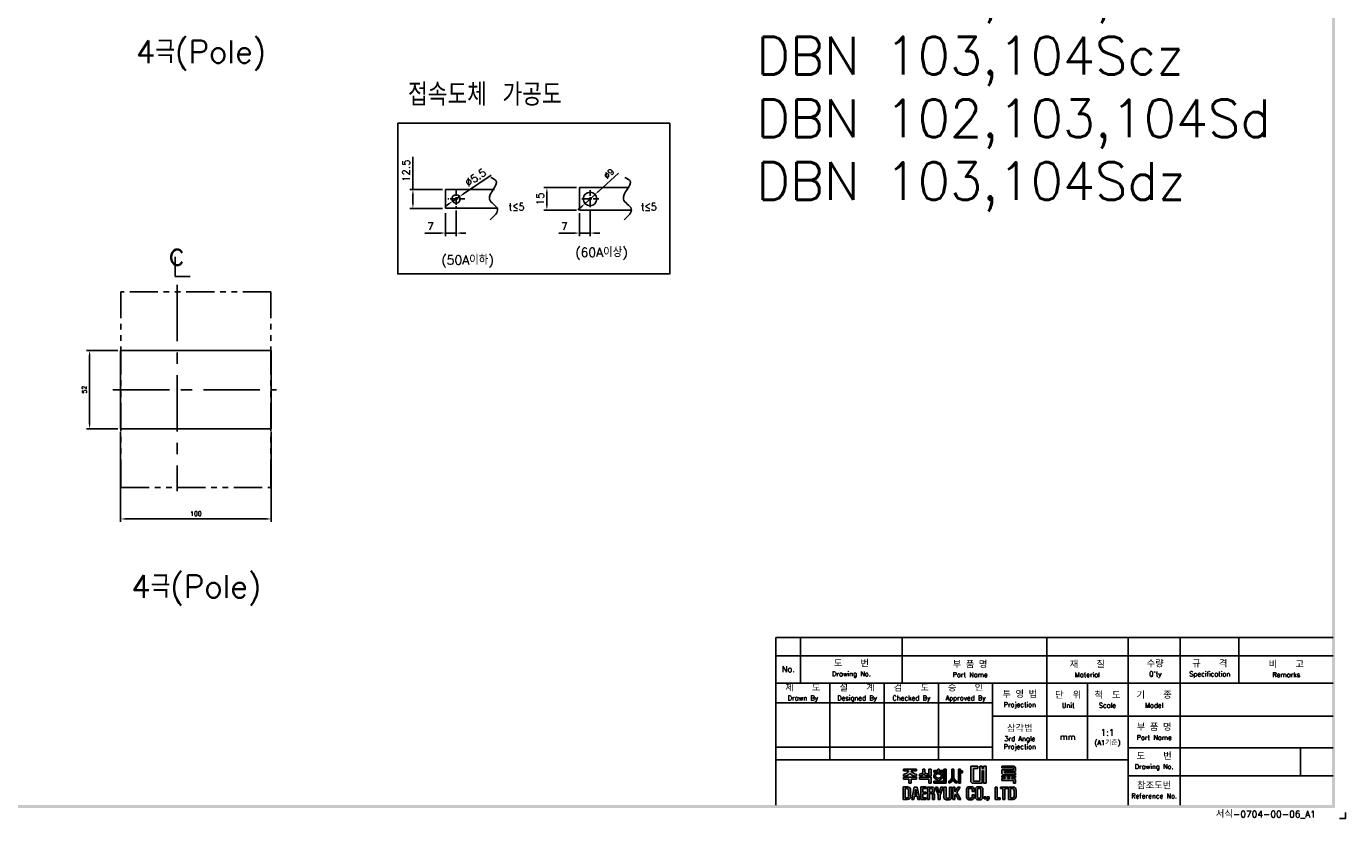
# Model space of a CAD drawing. Extents: x 2148 to 4017, y -907 to 1565.
# Tile 11 of 18: x 3142 to 4017, y 403 to 929. Entities that reach past the tile are written whole.
import ezdxf

# ---------------------------------------------------------------- set-up
doc = ezdxf.new("R2010")
doc.units = 0
doc.header["$LTSCALE"] = 3
doc.header["$MEASUREMENT"] = 0
doc.linetypes.add('CENTER', pattern=[2, 1.25, -0.25, 0.25, -0.25])
doc.linetypes.add('PHANTOM2', pattern=[1.25, 0.625, -0.125, 0.125, -0.125, 0.125, -0.125])
doc.layers.get('0').update_dxf_attribs({"linetype": 'CONTINUOUS'})
doc.layers.get('Defpoints').update_dxf_attribs({"linetype": 'CONTINUOUS'})
for name, color, linetype in [('AM_VIS', 7, 'CONTINUOUS'), ('cen', 1, 'CENTER'), ('di', 3, 'CONTINUOUS'), ('DIM', 3, 'CONTINUOUS'), ('dimtaxt', 3, 'CONTINUOUS'), ('dwg', 7, 'CONTINUOUS'), ('NOTE', 4, 'CONTINUOUS')]:
    doc.layers.add(name, color=color, linetype=linetype)
doc.styles.add('K25', font='TXT', dxfattribs={"width": 0.9, "height": 2.5, "bigfont": 'TBHAN'})
doc.styles.add('KIM', font='ROMANS.shx', dxfattribs={"height": 5, "bigfont": 'GSG1.shx'})
doc.styles.get("Standard").update_dxf_attribs({"font": 'romans.shx', "height": 3, "bigfont": 'ghs.shx'})
doc.dimstyles.get("Standard").update_dxf_attribs({"dimtxt": 0.18, "dimasz": 0.18, "dimexe": 0.18, "dimexo": 0.0625, "dimgap": 0.09, "dimtad": 0, "dimtih": 1, "dimtoh": 1, "dimdec": 4, "dimzin": 0, "dimdsep": 46, "dimtxsty": 'Standard', "dimcen": 0.09, "dimadec": 0, "dimazin": 0, "dimtfac": 1, "dimtdec": 4, "dimtofl": 0, "dimtmove": 0, "dimatfit": 3, "dimfxl": 0, "dimtolj": 1, "dimtzin": 0, "dimarcsym": 0})
doc.dimstyles.new('STANDARD$0', dxfattribs={"dimtxt": 5, "dimasz": 5, "dimexe": 1, "dimexo": 2, "dimgap": 2, "dimtad": 1, "dimdec": 4, "dimzin": 12, "dimdsep": 46, "dimtxsty": 'KIM', "dimcen": -1, "dimdle": 0.1, "dimadec": 0, "dimazin": 0, "dimtfac": 1, "dimtdec": 4, "dimtmove": 0, "dimatfit": 3, "dimfxl": 0, "dimtolj": 1, "dimtzin": 0, "dimarcsym": 0})
doc.dimstyles.new('STANDARD$3', dxfattribs={"dimtxt": 5, "dimasz": 5, "dimexe": 1, "dimexo": 2, "dimgap": 0.8, "dimtad": 1, "dimdec": 4, "dimdsep": 46, "dimtxsty": 'KIM', "dimcen": 0, "dimdle": 0.1, "dimadec": 0, "dimazin": 0, "dimtfac": 1, "dimtdec": 4, "dimtmove": 0, "dimatfit": 3, "dimfxl": 0, "dimtolj": 1, "dimtzin": 0, "dimarcsym": 0})

# ---------------------------------------------------------------- blocks, each defined once
blk = doc.blocks.new('*D28')
at = {"layer": 'Defpoints', "color": 0}
for p in [(3204.3, 713.5), (3183.49, 661.5), (3204.3, 661.5)]:
    blk.add_point(p, dxfattribs=at)
at = {"layer": 'di'}
for p, q in [((3202.3, 713.5), (3181.49, 713.5)), ((3183.49, 710.3), (3183.49, 664.7)), ((3202.3, 661.5), (3181.49, 661.5))]:
    blk.add_line(p, q, dxfattribs=at)
for points in [[(3182.96, 710.3), (3184.03, 710.3), (3183.49, 713.5)], [(3182.96, 664.7), (3184.03, 664.7), (3183.49, 661.5)]]:
    blk.add_solid(points, dxfattribs=at)
at = {"layer": 'di', "insert": (3179.99, 687.5), "char_height": 3, "attachment_point": 5, "rotation": 90}
blk.add_mtext('\\A1;52', dxfattribs=at)
blk = doc.blocks.new('*D31')
at = {"layer": 'Defpoints', "color": 0}
for p in [(3204.1, 661.5), (3304.1, 661.5), (3304.1, 601.66)]:
    blk.add_point(p, dxfattribs=at)
at = {"layer": 'di'}
for p, q in [((3204.1, 659.5), (3204.1, 599.66)), ((3304.1, 659.5), (3304.1, 599.66)), ((3207.3, 601.66), (3300.9, 601.66))]:
    blk.add_line(p, q, dxfattribs=at)
for points in [[(3207.3, 602.19), (3207.3, 601.13), (3204.1, 601.66)], [(3300.9, 602.19), (3300.9, 601.13), (3304.1, 601.66)]]:
    blk.add_solid(points, dxfattribs=at)
at = {"layer": 'di', "insert": (3254.1, 605.16), "char_height": 3, "attachment_point": 5}
blk.add_mtext('\\A1;100', dxfattribs=at)
blk = doc.blocks.new('*D51')
at = {"layer": 'Defpoints', "color": 0}
for p in [(3487.1, 821.69), (3508.78, 821.69), (3508.78, 806.69)]:
    blk.add_point(p, dxfattribs=at)
at = {"layer": 'di'}
for p, q in [((3506.78, 821.69), (3485.1, 821.69)), ((3487.1, 809.89), (3487.1, 818.49)), ((3506.78, 806.69), (3485.1, 806.69))]:
    blk.add_line(p, q, dxfattribs=at)
for points in [[(3486.56, 818.49), (3487.63, 818.49), (3487.1, 821.69)], [(3486.56, 809.89), (3487.63, 809.89), (3487.1, 806.69)]]:
    blk.add_solid(points, dxfattribs=at)
at = {"layer": 'di', "insert": (3482.6, 814.19), "char_height": 5, "attachment_point": 5, "rotation": 90, "style": 'KIM'}
blk.add_mtext('\\A1;15', dxfattribs=at)
blk = doc.blocks.new('*D52')
at = {"layer": 'Defpoints', "color": 0}
for p in [(3519.12, 817.21), (3512.44, 811.18)]:
    blk.add_point(p, dxfattribs=at)
at = {"layer": 'di'}
for p, q in [((3534.76, 831.34), (3521.49, 819.36)), ((3512.44, 811.18), (3519.12, 817.21)), ((3510.06, 809.03), (3507.69, 806.89))]:
    blk.add_line(p, q, dxfattribs=at)
for points in [[(3521.13, 819.75), (3521.85, 818.96), (3519.12, 817.21)], [(3509.71, 809.43), (3510.42, 808.64), (3512.44, 811.18)]]:
    blk.add_solid(points, dxfattribs=at)
at = {"layer": 'di', "insert": (3528.33, 830.93), "char_height": 4, "attachment_point": 5, "rotation": 42.09685}
blk.add_mtext('\\A1;∅9', dxfattribs=at)
blk = doc.blocks.new('*D53')
at = {"layer": 'Defpoints', "color": 0}
for p in [(3508.78, 806.69), (3515.78, 808.45), (3508.78, 791.52)]:
    blk.add_point(p, dxfattribs=at)
at = {"layer": 'di'}
for p, q in [((3515.78, 806.45), (3515.78, 789.52)), ((3508.78, 804.69), (3508.78, 789.52)), ((3505.58, 791.52), (3495.04, 791.52)), ((3515.78, 791.52), (3508.78, 791.52)), ((3518.98, 791.52), (3522.18, 791.52))]:
    blk.add_line(p, q, dxfattribs=at)
for points in [[(3505.58, 792.05), (3505.58, 790.98), (3508.78, 791.52)], [(3518.98, 792.05), (3518.98, 790.98), (3515.78, 791.52)]]:
    blk.add_solid(points, dxfattribs=at)
at = {"layer": 'di', "insert": (3498.71, 796.02), "char_height": 5, "attachment_point": 5, "style": 'KIM'}
blk.add_mtext('\\A1;7', dxfattribs=at)
blk = doc.blocks.new('*D54')
at = {"layer": 'Defpoints', "color": 0}
for p in [(3398.17, 820.44), (3419.86, 820.44), (3419.86, 807.94)]:
    blk.add_point(p, dxfattribs=at)
at = {"layer": 'di'}
for p, q in [((3398.17, 820.44), (3398.17, 842.17)), ((3417.86, 820.44), (3396.17, 820.44)), ((3398.17, 811.14), (3398.17, 817.24)), ((3417.86, 807.94), (3396.17, 807.94))]:
    blk.add_line(p, q, dxfattribs=at)
for points in [[(3397.64, 817.24), (3398.71, 817.24), (3398.17, 820.44)], [(3397.64, 811.14), (3398.71, 811.14), (3398.17, 807.94)]]:
    blk.add_solid(points, dxfattribs=at)
at = {"layer": 'di', "insert": (3393.67, 832.91), "char_height": 5, "attachment_point": 5, "rotation": 90, "style": 'KIM'}
blk.add_mtext('\\A1;12.5', dxfattribs=at)
blk = doc.blocks.new('*D55')
at = {"layer": 'Defpoints', "color": 0}
for p in [(3419.86, 806.69), (3426.86, 808.45), (3419.86, 791.52)]:
    blk.add_point(p, dxfattribs=at)
at = {"layer": 'di'}
for p, q in [((3426.86, 806.45), (3426.86, 789.52)), ((3419.86, 804.69), (3419.86, 789.52)), ((3416.66, 791.52), (3406.12, 791.52)), ((3426.86, 791.52), (3419.86, 791.52)), ((3430.06, 791.52), (3433.26, 791.52))]:
    blk.add_line(p, q, dxfattribs=at)
for points in [[(3416.66, 792.05), (3416.66, 790.98), (3419.86, 791.52)], [(3430.06, 792.05), (3430.06, 790.98), (3426.86, 791.52)]]:
    blk.add_solid(points, dxfattribs=at)
at = {"layer": 'di', "insert": (3409.79, 796.02), "char_height": 5, "attachment_point": 5, "style": 'KIM'}
blk.add_mtext('\\A1;7', dxfattribs=at)
blk = doc.blocks.new('*D56')
at = {"layer": 'Defpoints', "color": 0}
for p in [(3429.13, 815.74), (3424.58, 812.65)]:
    blk.add_point(p, dxfattribs=at)
at = {"layer": 'di'}
for p, q in [((3450.14, 830.01), (3431.78, 817.54)), ((3424.58, 812.65), (3429.13, 815.74)), ((3421.93, 810.85), (3419.29, 809.05))]:
    blk.add_line(p, q, dxfattribs=at)
for points in [[(3431.48, 817.98), (3432.08, 817.1), (3429.13, 815.74)], [(3421.63, 811.29), (3422.23, 810.41), (3424.58, 812.65)]]:
    blk.add_solid(points, dxfattribs=at)
at = {"layer": 'di', "insert": (3439.75, 828.4), "char_height": 5, "attachment_point": 5, "rotation": 34.1876, "style": 'KIM'}
blk.add_mtext('\\A1;∅5.5', dxfattribs=at)
blk = doc.blocks.new('도면서식 A1')
at = {"layer": 'di', "insert": (780.92, -2.61), "char_height": 2.2, "width": 38.8706, "attachment_point": 4}
blk.add_mtext('서식-0704-00-06_A1', dxfattribs=at)
blk = doc.blocks.new('대륙')
at = {"layer": 'dimtaxt'}
h = blk.add_hatch(color=256, dxfattribs=at)
edge = h.paths.add_edge_path()
edge.add_line((51.99, 12.18), (47.65, 12.18))
edge.add_line((47.65, 12.18), (47.65, 11.59))
edge.add_line((47.65, 11.59), (49.36, 11.59))
edge.add_ellipse((47.48, 11.55), major_axis=(1.89, 0.39), ratio=0.576936, start_angle=268.0794, end_angle=342.4305, ccw=False)
edge.add_line((47.64, 10.44), (47.64, 9.87))
edge.add_ellipse((47.59, 11.36), major_axis=(2.46, 0), ratio=0.608939, start_angle=-88.7913, end_angle=-24.3158)
edge.add_ellipse((52.06, 11.36), major_axis=(-2.46, 0), ratio=0.608939, start_angle=384.3158, end_angle=448.3061)
edge.add_line((51.99, 9.87), (51.99, 10.51))
edge.add_ellipse((52.11, 11.62), major_axis=(-1.91, 0.31), ratio=0.577613, start_angle=17.5125, end_angle=91.8636, ccw=False)
edge.add_line((50.24, 11.59), (51.99, 11.59))
edge.add_line((51.99, 11.59), (51.99, 12.18))
h.paths.add_polyline_path([(52, 9.48), (47.64, 9.48), (47.64, 8.87), (49.46, 8.87), (49.46, 7.49), (50.19, 7.49), (50.19, 8.88), (52, 8.88)])
edge = h.paths.add_edge_path()
edge.add_arc((55.25, 11.18), 0.45, 180, 220.7047, ccw=False)
edge.add_line((54.8, 11.18), (54.8, 12.18))
edge.add_line((54.8, 12.18), (54.06, 12.18))
edge.add_line((54.06, 12.18), (54.06, 11.18))
edge.add_arc((53.61, 11.18), 0.45, 319.2953, 360, ccw=False)
edge.add_spline(control_points=[(53.95, 10.89), (53.94, 10.88), (53.93, 10.87), (53.83, 10.76), (53.7, 10.68), (53.03, 10.51)], knot_values=[3.761053, 3.761053, 3.761053, 3.761053, 3.807132, 3.807132, 4.298097, 4.298097, 4.298097, 4.298097], degree=3, periodic=0)
edge.add_line((53.03, 10.51), (53.03, 9.85))
edge.add_spline(control_points=[(53.03, 9.85), (53.05, 9.85), (53.06, 9.85), (53.74, 9.96), (53.94, 10.08), (54.15, 10.22), (54.2, 10.3), (54.43, 10.6)], knot_values=[3.495949, 3.495949, 3.495949, 3.495949, 3.524444, 3.524444, 4.06832, 4.06832, 4.379503, 4.379503, 4.379503, 4.379503], degree=3, periodic=0)
edge.add_spline(control_points=[(54.43, 10.6), (54.65, 10.3), (54.71, 10.22), (54.92, 10.08), (55.12, 9.96), (55.75, 9.88), (55.78, 9.87), (55.8, 9.86)], knot_values=[3.495949, 3.495949, 3.495949, 3.495949, 3.807132, 3.807132, 4.351008, 4.351008, 4.402945, 4.402945, 4.402945, 4.402945], degree=3, periodic=0)
edge.add_line((55.8, 9.86), (55.8, 10.59))
edge.add_spline(control_points=[(55.8, 10.59), (55.78, 10.59), (55.76, 10.6), (55.19, 10.66), (55.03, 10.75), (54.92, 10.87), (54.91, 10.88), (54.91, 10.89)], knot_values=[3.761053, 3.761053, 3.761053, 3.761053, 3.81299, 3.81299, 4.356866, 4.356866, 4.402945, 4.402945, 4.402945, 4.402945], degree=3, periodic=0)
h.paths.add_polyline_path([(56.82, 9.48), (53.03, 9.48), (53.03, 8.87), (56.1, 8.87), (56.1, 7.49), (56.82, 7.49)])
h.paths.add_polyline_path([(56.82, 12.19), (56.1, 12.19), (56.1, 9.87), (56.82, 9.87)])
h.paths.add_polyline_path([(60.76, 11.76), (59.58, 11.76), (59.58, 12.19), (59.05, 12.19), (59.05, 11.76), (57.74, 11.76), (57.74, 11.21), (60.76, 11.21)])
edge = h.paths.add_edge_path()
edge.add_ellipse((59.26, 9.92), major_axis=(-1.56, 0), ratio=0.830145, start_angle=101.7462, end_angle=265.4383)
edge.add_line((59.38, 11.21), (59.13, 11.21))
edge.add_ellipse((59.26, 9.92), major_axis=(1.56, 0), ratio=0.830145, start_angle=94.5617, end_angle=259.6787)
edge.add_line((58.98, 8.65), (58.98, 8.2))
edge.add_line((58.98, 8.2), (59.58, 8.2))
edge.add_line((59.58, 8.2), (59.58, 8.65))
edge = h.paths.add_edge_path(flags=16)
edge.add_spline(control_points=[(60.26, 9.92), (60.26, 10.03), (60.22, 10.15), (60.06, 10.37), (59.93, 10.48), (59.59, 10.63), (59.39, 10.66), (58.99, 10.64), (58.8, 10.59), (58.5, 10.41), (58.39, 10.3), (58.27, 10.07), (58.25, 9.96), (58.28, 9.73), (58.34, 9.62), (58.54, 9.4), (58.69, 9.3), (59.06, 9.19), (59.26, 9.17), (59.65, 9.23), (59.83, 9.31), (60.09, 9.5), (60.18, 9.62), (60.25, 9.8), (60.26, 9.86), (60.26, 9.92)], knot_values=[0, 0, 0, 0, 0.543876, 0.543876, 1.087752, 1.087752, 1.631628, 1.631628, 2.175504, 2.175504, 2.71938, 2.71938, 3.263256, 3.263256, 3.807132, 3.807132, 4.351008, 4.351008, 4.894884, 4.894884, 5.43876, 5.43876, 5.982636, 5.982636, 6.283185, 6.283185, 6.283185, 6.283185], degree=3, periodic=0)
for points in [[(61.83, 12.19), (61.11, 12.19), (61.11, 8.2), (57.74, 8.2), (57.74, 7.47), (61.11, 7.47), (61.83, 7.47)], [(70.89, 12.38), (72.38, 12.38), (72.38, 13.12), (70.01, 13.12), (70.01, 8), (70.53, 7.49), (73.84, 7.49), (73.84, 11.66), (74.29, 11.66), (74.29, 7.49), (75.14, 7.49), (75.14, 13.12), (74.29, 13.12), (74.29, 12.42), (73.84, 12.42), (73.84, 13.12), (73.01, 13.12), (73.01, 8.23), (70.89, 8.23)]]:
    blk.add_hatch(color=256, dxfattribs=at).paths.add_polyline_path(points)
h = blk.add_hatch(color=256, dxfattribs=at)
edge = h.paths.add_edge_path()
edge.add_line((64.41, 12.18), (63.7, 12.18))
edge.add_line((63.7, 12.18), (63.7, 9.23))
edge.add_ellipse((62.86, 9.12), major_axis=(0.66, 0.841), ratio=0.672815, start_angle=218.7862, end_angle=304.0863, ccw=False)
edge.add_line((62.7, 8.19), (62.7, 7.51))
edge.add_ellipse((63.11, 8.54), major_axis=(0.964, 0.919), ratio=0.540942, start_angle=220.7961, end_angle=301.7505)
edge.add_ellipse((64.93, 8.53), major_axis=(-0.866, 0.919), ratio=0.569913, start_angle=58.7442, end_angle=145.288)
edge.add_line((65.35, 7.49), (65.35, 8.17))
edge.add_ellipse((65.18, 9.26), major_axis=(-0.67, 1.07), ratio=0.576723, start_angle=74.3826, end_angle=142.9847, ccw=False)
edge.add_line((64.41, 9.18), (64.41, 12.18))
h.paths.add_polyline_path([(66.65, 10.99), (67.26, 10.99), (67.26, 11.63), (66.64, 11.63), (66.64, 12.18), (65.92, 12.18), (65.92, 7.49), (66.65, 7.49)])
h = blk.add_hatch(color=256, dxfattribs=at)
h.paths.add_polyline_path([(84.17, 12.56), (84.17, 11.99), (80.38, 11.99), (80.38, 10.74), (80.81, 10.32), (84.92, 10.32), (84.92, 10.92), (81.19, 10.92), (81.19, 11.44), (84.92, 11.44), (84.92, 12.6), (84.39, 13.12), (80.36, 13.12), (80.36, 12.56)])
h.paths.add_polyline_path([(83.7, 9.41), (84.92, 9.41), (84.92, 9.97), (80.36, 9.97), (80.36, 9.41), (81.48, 9.41), (81.48, 9.04), (80.35, 9.04), (80.35, 8.42), (84.18, 8.42), (84.18, 7.49), (84.92, 7.49), (84.92, 8.64), (84.52, 9.04), (83.7, 9.04)])
h.paths.add_polyline_path([(83, 9.41), (82.23, 9.41), (82.23, 9.04), (83, 9.04)], flags=17)
h = blk.add_hatch(color=256, dxfattribs=at)
h.paths.add_polyline_path([(47.58, 6.25), (47.58, 2.12), (49.06, 2.12, 0.414214), (50.06, 3.12), (50.06, 5.25, 0.414214), (49.06, 6.25)])
h.paths.add_polyline_path([(48.9, 5.73, -0.414214), (49.4, 5.23), (49.4, 3.16, -0.414214), (48.9, 2.66), (48.23, 2.66), (48.23, 5.73)], flags=16)
h.paths.add_polyline_path([(50.42, 2.11), (51.1, 2.11), (51.31, 3.17), (52.21, 3.17), (52.42, 2.11), (53.1, 2.11), (52.25, 6.23), (51.27, 6.23)])
h.paths.add_polyline_path([(51.77, 5.49), (52.09, 3.74), (51.43, 3.74)], flags=16)
h.paths.add_polyline_path([(53.4, 2.11), (55.25, 2.11), (55.25, 2.66), (54.07, 2.66), (54.07, 3.99), (55.15, 3.99), (55.15, 4.52), (54.06, 4.52), (54.06, 5.7), (55.21, 5.7), (55.21, 6.25), (53.4, 6.25)])
h.paths.add_polyline_path([(55.67, 2.12), (56.33, 2.12), (56.33, 4.05), (56.93, 4.05, -0.414214), (57.33, 3.65), (57.33, 2.12), (58.02, 2.12), (58.02, 3.65, 0.276846), (57.45, 4.24, 0.25864), (58.02, 4.77), (58.02, 5.43, 0.414214), (57.22, 6.23), (55.67, 6.23)])
h.paths.add_polyline_path([(56.33, 5.71), (57.04, 5.71, -0.414214), (57.34, 5.41), (57.34, 4.86, -0.414214), (57.04, 4.56), (56.33, 4.56)], flags=16)
h.paths.add_polyline_path([(59.2, 3.57), (59.2, 2.11), (59.85, 2.11), (59.85, 3.58), (60.8, 6.24), (60.13, 6.24), (59.53, 4.27), (58.97, 6.24), (58.28, 6.24)])
h.paths.add_polyline_path([(61.13, 2.78, 0.414214), (61.88, 2.03), (62.85, 2.03, 0.414214), (63.6, 2.78), (63.6, 6.24), (62.93, 6.24), (62.93, 2.84, -0.414214), (62.68, 2.59), (62.07, 2.59, -0.414214), (61.82, 2.84), (61.82, 6.24), (61.13, 6.24)])
h.paths.add_polyline_path([(64.11, 2.12), (64.77, 2.12), (64.77, 3.42), (64.98, 3.87), (65.9, 2.12), (66.68, 2.12), (65.38, 4.46), (66.48, 6.23), (65.69, 6.23), (64.76, 4.66), (64.76, 6.23), (64.11, 6.23)])
h.paths.add_polyline_path([(68.62, 2.84, 0.414214), (69.42, 2.04), (70.32, 2.04, 0.414214), (71.12, 2.84), (71.12, 3.62), (70.47, 3.62), (70.47, 2.85, -0.414214), (70.17, 2.55), (69.58, 2.55, -0.414214), (69.28, 2.85), (69.28, 5.49, -0.414214), (69.58, 5.79), (70.16, 5.79, -0.414214), (70.46, 5.49), (70.46, 4.76), (71.12, 4.76), (71.12, 5.52, 0.414214), (70.32, 6.32), (69.42, 6.32, 0.414214), (68.62, 5.52)])
h.paths.add_polyline_path([(71.57, 2.84, 0.414214), (72.37, 2.04), (73.25, 2.04, 0.414214), (74.05, 2.84), (74.05, 5.52, 0.414214), (73.25, 6.32), (72.37, 6.32, 0.414214), (71.57, 5.52)])
h.paths.add_polyline_path([(72.23, 5.5, -0.414214), (72.53, 5.8), (73.09, 5.8, -0.414214), (73.39, 5.5), (73.39, 2.85, -0.414214), (73.09, 2.55), (72.53, 2.55, -0.414214), (72.23, 2.85)], flags=16)
h.paths.add_polyline_path([(74.42, 2.34), (75.05, 2.34), (75.05, 2.98), (74.42, 2.98)])
h.paths.add_polyline_path([(75.76, 2.34, -0.316213), (75.39, 2.07), (75.39, 1.77, 0.409412), (76.08, 2.47), (76.08, 2.98), (75.39, 2.98), (75.39, 2.34)])
h.paths.add_polyline_path([(78.08, 2.12), (79.79, 2.12), (79.79, 2.67), (78.75, 2.67), (78.75, 6.24), (78.08, 6.24)])
h.paths.add_polyline_path([(80.68, 2.12), (81.35, 2.12), (81.35, 5.7), (82.27, 5.7), (82.27, 6.24), (79.92, 6.24), (79.92, 5.7), (80.68, 5.7)])
h.paths.add_polyline_path([(82.59, 2.13), (84.07, 2.13, 0.414214), (85.07, 3.13), (85.07, 5.24, 0.414214), (84.07, 6.24), (82.59, 6.24)])
h.paths.add_polyline_path([(83.24, 5.73), (83.9, 5.73, -0.414214), (84.4, 5.23), (84.4, 3.15, -0.414214), (83.9, 2.65), (83.24, 2.65)], flags=16)
for p, q in [((47.64, 10.44), (47.64, 9.87)), ((47.64, 9.48), (52, 9.48)), ((47.64, 8.87), (47.64, 9.48)), ((49.46, 8.87), (47.64, 8.87)), ((47.65, 12.18), (51.99, 12.18)), ((47.65, 12.18), (47.65, 11.59)), ((47.65, 11.59), (49.36, 11.59)), ((49.46, 7.49), (49.46, 8.87)), ((50.19, 8.88), (50.19, 7.49)), ((52, 8.88), (50.19, 8.88)), ((51.99, 11.59), (50.24, 11.59)), ((51.99, 12.18), (51.99, 11.59)), ((51.99, 10.51), (51.99, 9.87)), ((52, 9.48), (52, 8.88)), ((53.03, 9.85), (53.03, 10.51)), ((53.03, 9.48), (56.82, 9.48)), ((53.03, 8.87), (53.03, 9.48)), ((56.1, 8.87), (53.03, 8.87)), ((54.06, 12.18), (54.8, 12.18)), ((54.06, 12.18), (54.06, 11.18)), ((54.8, 12.18), (54.8, 11.18)), ((55.8, 9.86), (55.8, 10.59)), ((56.82, 12.19), (56.1, 12.19)), ((56.1, 12.19), (56.1, 9.87)), ((56.82, 9.87), (56.1, 9.87)), ((56.1, 7.49), (56.1, 8.87)), ((56.82, 12.19), (56.82, 9.87)), ((56.82, 9.48), (56.82, 7.49)), ((57.74, 11.76), (59.05, 11.76)), ((57.74, 11.21), (57.74, 11.76)), ((60.76, 11.21), (57.74, 11.21)), ((59.05, 11.76), (59.05, 12.19)), ((59.05, 12.19), (59.58, 12.19)), ((59.58, 12.19), (59.58, 11.76)), ((59.58, 11.76), (60.76, 11.76)), ((60.76, 11.76), (60.76, 11.21)), ((61.11, 12.19), (61.11, 8.2)), ((61.83, 12.19), (61.11, 12.19)), ((61.83, 7.47), (61.83, 12.19)), ((63.7, 12.18), (64.41, 12.18)), ((63.7, 12.18), (63.7, 9.23)), ((64.41, 12.18), (64.41, 9.18)), ((65.92, 7.49), (65.92, 12.18)), ((65.92, 12.18), (66.64, 12.18)), ((66.64, 12.18), (66.64, 11.63)), ((66.64, 11.63), (67.26, 11.63)), ((66.65, 10.99), (66.65, 7.49)), ((67.26, 10.99), (66.65, 10.99)), ((67.26, 11.63), (67.26, 10.99)), ((70.01, 13.12), (70.01, 8)), ((70.01, 13.12), (72.38, 13.12)), ((70.89, 12.38), (70.89, 8.23)), ((70.89, 12.38), (72.38, 12.38)), ((72.38, 13.12), (72.38, 12.38)), ((73.01, 13.12), (73.01, 8.23)), ((73.01, 13.12), (73.84, 13.12)), ((73.84, 13.12), (73.84, 12.42)), ((73.84, 12.42), (74.29, 12.42)), ((73.84, 11.66), (73.84, 7.49)), ((73.84, 11.66), (74.29, 11.66)), ((74.29, 13.12), (75.14, 13.12)), ((74.29, 13.12), (74.29, 12.42)), ((74.29, 11.66), (74.29, 7.49)), ((75.14, 13.12), (75.14, 7.49)), ((80.35, 9.04), (81.48, 9.04)), ((80.35, 9.04), (80.35, 8.42)), ((80.36, 13.12), (84.39, 13.12)), ((80.36, 12.56), (80.36, 13.12)), ((80.36, 12.56), (84.17, 12.56)), ((80.36, 9.97), (84.92, 9.97)), ((80.36, 9.97), (80.36, 9.41)), ((80.36, 9.41), (81.48, 9.41)), ((80.38, 11.99), (84.17, 11.99)), ((80.38, 11.99), (80.38, 10.74)), ((80.81, 10.32), (80.38, 10.74)), ((80.81, 10.32), (84.92, 10.32)), ((81.19, 11.44), (84.92, 11.44)), ((81.19, 11.44), (81.19, 10.92)), ((81.19, 10.92), (84.92, 10.92)), ((81.48, 9.41), (81.48, 9.04)), ((82.23, 9.41), (83, 9.41)), ((82.23, 9.41), (82.23, 9.04)), ((82.23, 9.04), (83, 9.04)), ((83, 9.41), (83, 9.04)), ((83.7, 9.41), (84.92, 9.41)), ((83.7, 9.41), (83.7, 9.04)), ((83.7, 9.04), (84.52, 9.04)), ((84.17, 12.56), (84.17, 11.99)), ((84.92, 12.6), (84.39, 13.12)), ((84.92, 8.64), (84.52, 9.04)), ((84.92, 12.6), (84.92, 11.44)), ((84.92, 10.92), (84.92, 10.32)), ((84.92, 9.97), (84.92, 9.41)), ((47.58, 6.25), (47.58, 2.12)), ((47.58, 6.25), (49.06, 6.25)), ((48.23, 5.73), (48.23, 2.66)), ((48.9, 5.73), (48.23, 5.73)), ((49.4, 3.16), (49.4, 5.23)), ((50.19, 7.49), (49.46, 7.49)), ((50.06, 5.25), (50.06, 3.12)), ((51.27, 6.23), (50.42, 2.11)), ((52.25, 6.23), (51.27, 6.23)), ((51.77, 5.49), (51.43, 3.74)), ((52.09, 3.74), (51.77, 5.49)), ((53.1, 2.11), (52.25, 6.23)), ((55.21, 6.25), (53.4, 6.25)), ((53.4, 6.25), (53.4, 2.11)), ((54.06, 5.7), (55.21, 5.7)), ((54.06, 4.52), (54.06, 5.7)), ((55.15, 4.52), (54.06, 4.52)), ((55.15, 3.99), (55.15, 4.52)), ((55.21, 5.7), (55.21, 6.25)), ((55.67, 6.23), (55.67, 2.12)), ((57.22, 6.23), (55.67, 6.23)), ((56.82, 7.49), (56.1, 7.49)), ((56.33, 5.71), (56.33, 4.56)), ((57.04, 5.71), (56.33, 5.71)), ((56.33, 4.56), (57.04, 4.56)), ((57.34, 4.86), (57.34, 5.41)), ((57.74, 8.2), (61.11, 8.2)), ((57.74, 7.47), (57.74, 8.2)), ((61.11, 7.47), (57.74, 7.47)), ((58.02, 4.77), (58.02, 5.43)), ((58.97, 6.24), (58.28, 6.24)), ((58.28, 6.24), (59.2, 3.57)), ((59.53, 4.27), (58.97, 6.24)), ((58.98, 8.2), (58.98, 8.65)), ((60.13, 6.24), (59.53, 4.27)), ((59.58, 8.65), (59.58, 8.2)), ((59.85, 3.58), (60.8, 6.24)), ((60.8, 6.24), (60.13, 6.24)), ((61.11, 7.47), (61.83, 7.47)), ((61.13, 6.24), (61.13, 2.78)), ((61.82, 6.24), (61.13, 6.24)), ((61.82, 2.84), (61.82, 6.24)), ((62.7, 7.51), (62.7, 8.19)), ((62.93, 2.84), (62.93, 6.24)), ((62.93, 6.24), (63.6, 6.24)), ((63.6, 6.24), (63.6, 2.78)), ((64.11, 2.12), (64.11, 6.23)), ((64.11, 6.23), (64.76, 6.23)), ((64.76, 4.66), (65.69, 6.23)), ((64.76, 6.23), (64.76, 4.66)), ((65.35, 7.49), (65.35, 8.17)), ((66.48, 6.23), (65.38, 4.46)), ((65.38, 4.46), (66.68, 2.12)), ((65.69, 6.23), (66.48, 6.23)), ((66.65, 7.49), (65.92, 7.49)), ((68.62, 2.84), (68.62, 5.52)), ((69.28, 5.49), (69.28, 2.85)), ((70.32, 6.32), (69.42, 6.32)), ((70.16, 5.79), (69.58, 5.79)), ((70.53, 7.49), (70.01, 8)), ((70.46, 4.76), (70.46, 5.49)), ((71.12, 4.76), (70.46, 4.76)), ((73.84, 7.49), (70.53, 7.49)), ((73.01, 8.23), (70.89, 8.23)), ((71.12, 5.52), (71.12, 4.76)), ((71.57, 2.84), (71.57, 5.52)), ((72.23, 5.5), (72.23, 2.85)), ((73.25, 6.32), (72.37, 6.32)), ((73.09, 5.8), (72.53, 5.8)), ((73.39, 2.85), (73.39, 5.5)), ((74.05, 5.52), (74.05, 2.84)), ((75.14, 7.49), (74.29, 7.49)), ((78.08, 6.24), (78.08, 2.12)), ((78.75, 6.24), (78.08, 6.24)), ((78.75, 2.67), (78.75, 6.24)), ((82.27, 6.24), (79.92, 6.24)), ((79.92, 6.24), (79.92, 5.7)), ((79.92, 5.7), (80.68, 5.7)), ((80.35, 8.42), (84.18, 8.42)), ((80.68, 5.7), (80.68, 2.12)), ((81.35, 2.12), (81.35, 5.7)), ((81.35, 5.7), (82.27, 5.7)), ((82.27, 5.7), (82.27, 6.24)), ((82.59, 6.24), (82.59, 2.13)), ((84.07, 6.24), (82.59, 6.24)), ((83.24, 2.65), (83.24, 5.73)), ((83.24, 5.73), (83.9, 5.73)), ((84.18, 8.42), (84.18, 7.49)), ((84.92, 7.49), (84.18, 7.49)), ((84.4, 3.15), (84.4, 5.23)), ((84.92, 8.64), (84.92, 7.49)), ((85.07, 3.13), (85.07, 5.24)), ((47.58, 2.12), (49.06, 2.12)), ((48.23, 2.66), (48.9, 2.66)), ((50.42, 2.11), (51.1, 2.11)), ((51.1, 2.11), (51.31, 3.17)), ((51.31, 3.17), (52.21, 3.17)), ((51.43, 3.74), (52.09, 3.74)), ((52.21, 3.17), (52.42, 2.11)), ((52.42, 2.11), (53.1, 2.11)), ((53.4, 2.11), (55.25, 2.11)), ((54.07, 3.99), (55.15, 3.99)), ((54.07, 2.66), (54.07, 3.99)), ((55.25, 2.66), (54.07, 2.66)), ((55.25, 2.11), (55.25, 2.66)), ((55.67, 2.12), (56.33, 2.12)), ((56.33, 2.12), (56.33, 4.05)), ((56.33, 4.05), (56.93, 4.05)), ((57.33, 3.65), (57.33, 2.12)), ((57.33, 2.12), (58.02, 2.12)), ((58.02, 2.12), (58.02, 3.65)), ((59.2, 3.57), (59.2, 2.11)), ((59.2, 2.11), (59.85, 2.11)), ((59.85, 2.11), (59.85, 3.58)), ((62.85, 2.03), (61.88, 2.03)), ((62.68, 2.59), (62.07, 2.59)), ((64.77, 2.12), (64.11, 2.12)), ((64.98, 3.87), (64.77, 3.42)), ((64.77, 3.42), (64.77, 2.12)), ((65.9, 2.12), (64.98, 3.87)), ((66.68, 2.12), (65.9, 2.12)), ((70.32, 2.04), (69.42, 2.04)), ((70.17, 2.55), (69.58, 2.55)), ((70.47, 3.62), (70.47, 2.85)), ((71.12, 3.62), (70.47, 3.62)), ((71.12, 2.84), (71.12, 3.62)), ((73.25, 2.04), (72.37, 2.04)), ((73.09, 2.55), (72.53, 2.55)), ((74.42, 2.98), (74.42, 2.34)), ((75.05, 2.98), (74.42, 2.98)), ((75.05, 2.34), (74.42, 2.34)), ((75.05, 2.98), (75.05, 2.34)), ((75.39, 2.98), (75.39, 2.34)), ((76.08, 2.98), (75.39, 2.98)), ((75.76, 2.34), (75.39, 2.34)), ((75.39, 2.07), (75.39, 1.77)), ((76.08, 2.98), (76.08, 2.47)), ((78.08, 2.12), (79.79, 2.12)), ((79.79, 2.67), (78.75, 2.67)), ((79.79, 2.12), (79.79, 2.67)), ((80.68, 2.12), (81.35, 2.12)), ((82.59, 2.13), (84.07, 2.13)), ((83.9, 2.65), (83.24, 2.65))]:
    blk.add_line(p, q, dxfattribs=at)
for centre, radius, start, end in [((53.61, 11.18), 0.45, 319.2953, 360), ((55.25, 11.18), 0.45, 180, 220.7047), ((48.9, 5.23), 0.5, 0, 90), ((49.06, 5.25), 1, 0, 90), ((57.22, 4.85), 0.8, 270, 270), ((57.04, 5.41), 0.3, 0, 90), ((57.04, 4.86), 0.3, 270, 0), ((57.22, 5.43), 0.8, 0, 90), ((57.26, 5.02), 0.8, 283.6828, 341.6876), ((69.42, 5.52), 0.8, 90, 180), ((69.58, 5.49), 0.3, 90, 180), ((70.16, 5.49), 0.3, 0, 90), ((70.32, 5.52), 0.8, 0, 90), ((72.37, 5.52), 0.8, 90, 180), ((72.53, 5.5), 0.3, 90, 180), ((73.09, 5.5), 0.3, 0, 90), ((73.25, 5.52), 0.8, 0, 90), ((83.9, 5.23), 0.5, 0, 90), ((84.07, 5.24), 1, 0, 90), ((48.9, 3.16), 0.5, 270, 0), ((49.06, 3.12), 1, 270, 0), ((56.93, 3.65), 0.4, 0, 90), ((57.24, 3.47), 0.8, 12.921, 74.819), ((61.88, 2.78), 0.75, 180, 270), ((62.07, 2.84), 0.25, 180, 270), ((62.68, 2.84), 0.25, 270, 0), ((62.85, 2.78), 0.75, 270, 0), ((69.42, 2.84), 0.8, 180, 270), ((69.58, 2.85), 0.3, 180, 270), ((70.17, 2.85), 0.3, 270, 0), ((70.32, 2.84), 0.8, 270, 0), ((72.37, 2.84), 0.8, 180, 270), ((72.53, 2.85), 0.3, 180, 270), ((73.09, 2.85), 0.3, 270, 0), ((73.25, 2.84), 0.8, 270, 0), ((75.38, 2.47), 0.7, 270.9408, 0), ((75.38, 2.47), 0.4, 271.6466, 341.8371), ((83.9, 3.15), 0.5, 270, 0), ((84.07, 3.13), 1, 270, 0)]:
    blk.add_arc(centre, radius, start, end, dxfattribs=at)
for centre, major_axis, ratio, start_param, end_param in [((47.48, 11.55), (1.89, 0.39), 0.576936, 4.678869, 5.97654), ((47.59, 11.36), (-2.46, 0), 0.608939, 1.591893, 2.717202), ((59.26, 9.92), (1.56, 0), 0.830145, 1.650413, 4.532248), ((59.26, 9.92), (-1.56, 0), 0.830145, 1.775806, 4.632772), ((62.86, 9.12), (0.66, 0.841), 0.672815, 3.81854, 5.307307), ((63.11, 8.54), (0.964, 0.919), 0.540942, 3.853619, 5.26654)]:
    blk.add_ellipse(centre, major_axis=major_axis, ratio=ratio, start_param=start_param, end_param=end_param, dxfattribs=at)
at = {"layer": 'dimtaxt', "extrusion": (0, 0, -1)}
for centre, major_axis, ratio, start_param, end_param in [((52.06, 11.36), (-2.46, 0), 0.608939, -1.541231, -0.42439), ((52.11, 11.62), (-1.91, 0.31), 0.577613, 4.679864, 5.977535), ((65.18, 9.26), (-0.67, 1.07), 0.576723, 3.787632, 4.984965), ((64.93, 8.53), (-0.866, 0.919), 0.569913, 3.747431, 5.257905)]:
    blk.add_ellipse(centre, major_axis=major_axis, ratio=ratio, start_param=start_param, end_param=end_param, dxfattribs=at)
at = {"layer": 'dimtaxt'}
for points, knots in [([(53.95, 10.89), (53.94, 10.88), (53.93, 10.87), (53.83, 10.76), (53.7, 10.68), (53.03, 10.51)], [3.7610527, 3.7610527, 3.7610527, 3.7610527, 3.8071317, 3.8071317, 4.2980967, 4.2980967, 4.2980967, 4.2980967]), ([(54.43, 10.6), (54.2, 10.3), (54.15, 10.22), (53.94, 10.08), (53.74, 9.96), (53.06, 9.85), (53.05, 9.85), (53.03, 9.85)], [3.4959493, 3.4959493, 3.4959493, 3.4959493, 3.8071317, 3.8071317, 4.3510077, 4.3510077, 4.3795026, 4.3795026, 4.3795026, 4.3795026]), ([(54.43, 10.6), (54.65, 10.3), (54.71, 10.22), (54.92, 10.08), (55.12, 9.96), (55.75, 9.88), (55.78, 9.87), (55.8, 9.86)], [3.4959493, 3.4959493, 3.4959493, 3.4959493, 3.8071317, 3.8071317, 4.3510077, 4.3510077, 4.4029453, 4.4029453, 4.4029453, 4.4029453]), ([(54.91, 10.89), (54.91, 10.88), (54.92, 10.87), (55.03, 10.75), (55.19, 10.66), (55.76, 10.6), (55.78, 10.59), (55.8, 10.59)], [3.7610527, 3.7610527, 3.7610527, 3.7610527, 3.8071317, 3.8071317, 4.3510077, 4.3510077, 4.4029453, 4.4029453, 4.4029453, 4.4029453]), ([(60.26, 9.92), (60.26, 10.03), (60.22, 10.15), (60.06, 10.37), (59.93, 10.48), (59.59, 10.63), (59.39, 10.66), (58.99, 10.64), (58.8, 10.59), (58.5, 10.41), (58.39, 10.3), (58.27, 10.07), (58.25, 9.96), (58.28, 9.73), (58.34, 9.62), (58.54, 9.4), (58.69, 9.3), (59.06, 9.19), (59.26, 9.17), (59.65, 9.23), (59.83, 9.31), (60.09, 9.5), (60.18, 9.62), (60.25, 9.8), (60.26, 9.86), (60.26, 9.92)], [0, 0, 0, 0, 0.543876, 0.543876, 1.087752, 1.087752, 1.631628, 1.631628, 2.175504, 2.175504, 2.71938, 2.71938, 3.263256, 3.263256, 3.807132, 3.807132, 4.351008, 4.351008, 4.894884, 4.894884, 5.43876, 5.43876, 5.982636, 5.982636, 6.283185, 6.283185, 6.283185, 6.283185])]:
    blk.add_open_spline(points, degree=3, knots=knots, dxfattribs=at)

msp = doc.modelspace()

# ---------------------------------------------------------------- linework, layer by layer
for p, q in [((3419.855, 820.444), (3419.855, 807.944)), ((3419.855, 820.444), (3452.257, 820.444)), ((3508.778, 821.694), (3541.18, 821.694)), ((3508.778, 821.694), (3508.778, 806.694)), ((3419.855, 807.944), (3454.327, 807.944)), ((3508.778, 806.694), (3543.25, 806.694)), ((3204.099, 713.498), (3304.099, 713.498)), ((3204.099, 661.498), (3304.099, 661.498))]:
    msp.add_line(p, q)
for centre, radius in [((3426.855, 814.194), 2.75), ((3515.778, 814.194), 4.5)]:
    msp.add_circle(centre, radius)
at = {"layer": 'AM_VIS'}
for p, q in [((3204.099, 713.498), (3204.099, 661.498)), ((3304.099, 713.498), (3304.099, 661.498))]:
    msp.add_line(p, q, dxfattribs=at)
at = {"layer": 'cen'}
for p, q in [((3426.855, 819.934), (3426.855, 808.454)), ((3515.778, 819.934), (3515.778, 808.454)), ((3432.595, 814.194), (3421.115, 814.194)), ((3521.518, 814.194), (3510.038, 814.194))]:
    msp.add_line(p, q, dxfattribs=at)
at = {"layer": 'cen', "ltscale": 10}
for p, q in [((3241.611, 757.202), (3241.611, 620.126)), ((3199.029, 687.498), (3307.484, 687.498))]:
    msp.add_line(p, q, dxfattribs=at)
at = {"layer": 'di', "linetype": 'PHANTOM2', "ltscale": 10}
for p, q in [((3204.299, 622.498), (3204.299, 752.498)), ((3303.899, 752.498), (3204.299, 752.498)), ((3303.899, 622.498), (3303.899, 752.498)), ((3204.299, 622.498), (3303.899, 622.498))]:
    msp.add_line(p, q, dxfattribs=at)
at = {"layer": 'di'}
for p in [(4017.389, 406.64), (4013.389, 402.64)]:
    msp.add_line(p, (4017.389, 402.64), dxfattribs=at)
msp.add_lwpolyline([(3388.083, 864.445), (3568.808, 864.445), (3568.808, 764.357), (3388.083, 764.357)], close=True, dxfattribs=at)
for points in [[(3449.858, 828.416), (3453.39, 826.181), (3449.015, 814.106), (3454.211, 807.647), (3449.514, 800.401)], [(3538.781, 828.416), (3542.313, 826.181), (3537.938, 814.106), (3543.134, 807.647), (3538.437, 800.401)]]:
    msp.add_spline(points, degree=3, dxfattribs=at)
at = {"layer": 'dimtaxt'}
for p, q in [((4009.06, 522.847), (3639.06, 522.847)), ((3639.06, 522.847), (3639.06, 411.64)), ((3655.505, 492.808), (3655.505, 522.808)), ((3723.06, 492.847), (3723.06, 522.847)), ((3819.06, 492.847), (3819.06, 522.847)), ((3873.06, 492.847), (3873.06, 522.847)), ((3907.442, 492.847), (3907.442, 522.847)), ((3946.524, 492.847), (3946.524, 522.847)), ((4009.06, 510.847), (3639.06, 510.847)), ((3675.06, 441.602), (3675.06, 492.515)), ((3711.06, 441.602), (3711.06, 492.515)), ((3747.06, 441.602), (3747.06, 492.515)), ((3783.06, 441.602), (3783.06, 492.515)), ((3819.06, 441.602), (3819.06, 492.515)), ((3846.06, 441.602), (3846.06, 492.515)), ((3873.06, 411.566), (3873.06, 492.515)), ((3907.442, 411.566), (3907.442, 492.515)), ((3783.06, 479.465), (3639.143, 479.465)), ((4009.06, 470.789), (3783.06, 470.789)), ((3783.06, 450.052), (3639.187, 450.052)), ((4009.06, 449.573), (3873.06, 449.573)), ((3987.442, 431.096), (3987.442, 449.573)), ((3873.06, 441.602), (3639.06, 441.602)), ((4009.06, 431.096), (3873.06, 431.096))]:
    msp.add_line(p, q, dxfattribs=at)
at = {"layer": 'dwg'}
msp.add_line((4009.06, 492.515), (3639.06, 492.515), dxfattribs=at)
for points in [[(4010.389, 1557.64), (4008.389, 1555.64), (4010.389, 409.64), (4008.389, 411.64)], [(3639.389, 492.815), (3639.389, 492.215), (4008.56, 492.815), (4008.56, 492.215)], [(4010.389, 409.64), (4008.389, 411.64), (2378.389, 409.64), (2380.389, 411.64)]]:
    msp.add_trace(points, dxfattribs=at)
at = {"layer": 'NOTE'}
for p, q in [((3240.333, 775.633), (3240.333, 762.594)), ((3240.333, 762.594), (3250.246, 762.594))]:
    msp.add_line(p, q, dxfattribs=at)

# ---------------------------------------------------------------- block references
at = {"layer": 'di', "xscale": 2, "yscale": 2, "zscale": 2}
msp.add_blockref('대륙', (3628.491, 411.142), dxfattribs=at)
at = {"layer": 'dwg', "xscale": 2, "yscale": 2, "zscale": 2}
msp.add_blockref('도면서식 A1', (2369.389, 410.64), dxfattribs=at)

# ---------------------------------------------------------------- texts
at = {"layer": 'di', "style": 'KIM', "width": 0.9}
for p in [(3461.75, 806.483), (3549.574, 806.483)]:
    msp.add_text('t≤5', height=5, dxfattribs=at).set_placement(p)
at = {"layer": 'di'}
for s, insert, char_height, width, attachment_point in [('{\\Fromans,hgs|c129;4극(Pole)}', (3214.319, 919.417), 15, 116.39597, 1), ('{\\Fromans,hgs|c129;접속도체 가공도}', (3394.86, 891.008), 15, 163.85897, 1), ('(60A이상)', (3505.934, 781.66), 6, 172.11276, 1), ('(50A이하)', (3417.011, 776.592), 6, 172.11276, 1), ('{\\Fromans,hgs|c129;4극(Pole)}', (3211.177, 564.284), 15, 116.39597, 1), ('No.', (3647.447, 501.914), 4, 16.11621, 5), ('{\\H1.1x;도    번\\P\\H0.72727x;Drawing No.}', (3689.282, 501.914), 4, 67.55507, 5), ('{\\H1.1x;부 품 명\\P\\H0.72727x;Part Name}', (3768.06, 501.847), 4, 90, 5), ('{\\H1.1x;재    질\\P\\H0.72727x;Material}', (3845.903, 501.847), 4, 55.08198, 5), ("{\\H1.1x;수량\\P\\H0.72727x;Q'ty}", (3891.002, 501.847), 4, 18.91802, 5), ('{\\H1.1x;규    격\\P\\H0.72727x;Specification}', (3927.212, 501.847), 4, 54, 5), ('{\\H1.1x;비    고\\P\\H0.72727x;Remarks}', (3978.012, 501.847), 4, 78, 5), ('{\\H1.1x;제    도\\P\\H0.72727x;Drawn By}', (3657.06, 485.84), 4, 36, 5), ('{\\H1.1x;설    계}\\P{\\H0.8x;Designed By}', (3693.06, 485.84), 4, 36, 5), ('{\\H1.1x;검    도\\P\\H0.72727x;Checked By}', (3729.06, 485.84), 4, 36, 5), ('승    인\\P{\\H0.72727x;Approved By}', (3765.06, 485.84), 4.4, 36, 5), ('투 영 법\\P{\\H0.72727x;Projection}', (3801.06, 481.502), 4.4, 36, 5), ('{\\H1.1x;단  위}\\P{\\H0.8x;Unit}', (3833.177, 481.502), 4, 32, 5), ('{\\H1.1x;척  도\\P\\H0.72727x;Scale}', (3859.257, 481.502), 4, 32, 5), ('기    종\\P{\\H0.72727x;Model}', (3890.251, 481.502), 4.4, 34.38248, 5), ('{\\H1.1x;삼각법\\H0.45455x;\\P\\H1.6x;3rd Angle\\PProjection}', (3801.06, 456.196), 4, 36, 5), ('부 품 명\\P{\\H0.72727x;Part Name}', (3890.251, 460.181), 4.4, 34.38248, 5), ('도    번\\P{\\H0.72727x;Drawing No.}', (3890.251, 440.334), 4.4, 34.38248, 5), ('참조도번\\P{\\H0.72727x;Reference No.}', (3890.251, 421.368), 4.4, 34.38248, 5)]:
    msp.add_mtext(s, dxfattribs=dict(at, insert=insert, char_height=char_height, width=width, attachment_point=attachment_point))
at = {"layer": 'DIM', "insert": (3626.105, 1380.316), "char_height": 25, "width": 782.77285, "attachment_point": 1}
msp.add_mtext('\\pt325;{\\Fromans,hgs|c129;DBS 32,33,34S\\PDBS 33,34Sz\\P\\ptz;DBN 52,53,54S\\PDBN 53,54Sz\\PDBS 52,53,54S\\PDBS 53,54Sz\\PDBN 62,63,64S\\PDBN 63,64Sz\\PDBS 62,63,64S\\PDBS 63,64Sz\\PDBN 102,103,104Sc\\PDBN 103,104Scz\\PDBN 102,103,104Sd\\PDBN 103,104Sdz}', dxfattribs=at)
at = {"layer": 'dimtaxt'}
msp.add_text('mm', height=4, dxfattribs=at).set_placement((3827.734, 454.915))
at = {"layer": 'dimtaxt', "insert": (3859.257, 456.196), "char_height": 4.4, "width": 32, "attachment_point": 5}
msp.add_mtext('1:1\\P{\\H0.72727x;(A1기준)}', dxfattribs=at)
at = {"layer": 'NOTE', "style": 'K25', "width": 0.9}
msp.add_text('c', height=15.85, dxfattribs=at).set_placement((3235.9, 770.094))

# ---------------------------------------------------------------- dimensions: what is measured, and where the dimension line sits
at = {"layer": 'di'}
for base, p1, p2, override, picture, middle in [((3398.174, 820.444), (3419.855, 807.944), (3419.855, 820.444), {"dimtxt": 4, "dimasz": 3.2, "dimexe": 2, "dimdec": 2, "dimzin": 8, "dimcen": 0, "dimclrd": 256, "dimclre": 256, "dimclrt": 256, "dimadec": 2, "dimazin": 2, "dimtfac": 0.6, "dimtdec": 2, "dimtzin": 8, "dimlwd": 65535, "dimlwe": 65535, "dimarcsym": 1}, '*D54', (3393.674, 832.906)), ((3487.097, 821.694), (3508.778, 806.694), (3508.778, 821.694), {"dimtxt": 4, "dimasz": 3.2, "dimexe": 2, "dimdec": 2, "dimzin": 8, "dimcen": 0, "dimclrd": 256, "dimclre": 256, "dimclrt": 256, "dimadec": 2, "dimazin": 2, "dimtfac": 0.6, "dimtdec": 2, "dimtzin": 8, "dimlwd": 65535, "dimlwe": 65535, "dimarcsym": 1}, '*D51', (3482.597, 814.194)), ((3183.493, 661.498), (3204.299, 713.498), (3204.299, 661.498), {"dimtxt": 4, "dimasz": 3.2, "dimexe": 2, "dimdec": 2, "dimzin": 8, "dimtxsty": 'Standard', "dimcen": 0, "dimclrd": 256, "dimclre": 256, "dimclrt": 256, "dimadec": 2, "dimazin": 2, "dimtfac": 0.6, "dimtdec": 2, "dimtzin": 8, "dimlwd": 65535, "dimlwe": 65535, "dimarcsym": 1}, '*D28', (3179.993, 687.498))]:
    dim = msp.add_linear_dim(base=base, p1=p1, p2=p2, angle=90, dimstyle='STANDARD$0', override=override, dxfattribs=at)
    dim.commit()
    dim.dimension.update_dxf_attribs({"geometry": picture, "text_midpoint": middle})
dim = msp.add_diameter_dim_2p(p1=(3424.58, 812.649), p2=(3429.13, 815.74), dimstyle='STANDARD$3', override={"dimtxt": 4, "dimasz": 3.2, "dimexe": 2, "dimgap": 2, "dimdec": 2, "dimclrd": 256, "dimclre": 256, "dimclrt": 256, "dimadec": 2, "dimazin": 2, "dimtfac": 0.6, "dimtdec": 2, "dimtzin": 8, "dimlwd": 65535, "dimlwe": 65535, "dimarcsym": 1}, dxfattribs=at)
dim.commit()
dim.dimension.update_dxf_attribs({"geometry": '*D56', "text_midpoint": (3439.754, 828.396)})
dim = msp.add_diameter_dim_2p(p1=(3512.439, 811.178), p2=(3519.117, 817.211), dimstyle='Standard', override={"dimtxt": 4, "dimasz": 3.2, "dimexe": 2, "dimexo": 2, "dimgap": 2, "dimtad": 1, "dimtih": 0, "dimtoh": 0, "dimdec": 2, "dimzin": 8, "dimcen": 0, "dimclrd": 256, "dimclre": 256, "dimclrt": 256, "dimadec": 2, "dimazin": 2, "dimtfac": 0.6, "dimtdec": 2, "dimtofl": 1, "dimtzin": 8, "dimlwd": 65535, "dimlwe": 65535, "dimarcsym": 1}, dxfattribs=at)
dim.commit()
dim.dimension.update_dxf_attribs({"geometry": '*D52', "text_midpoint": (3531.013, 827.958), "dimtype": 163})
for base, p1, p2, override, picture, middle in [((3419.855, 791.518), (3426.855, 808.454), (3419.855, 806.694), {"dimtxt": 4, "dimasz": 3.2, "dimexe": 2, "dimdec": 2, "dimzin": 8, "dimcen": 0, "dimclrd": 256, "dimclre": 256, "dimclrt": 256, "dimadec": 2, "dimazin": 2, "dimtfac": 0.6, "dimtdec": 2, "dimtzin": 8, "dimlwd": 65535, "dimlwe": 65535, "dimarcsym": 1}, '*D55', (3409.789, 796.018)), ((3508.778, 791.518), (3515.778, 808.454), (3508.778, 806.694), {"dimtxt": 4, "dimasz": 3.2, "dimexe": 2, "dimdec": 2, "dimzin": 8, "dimcen": 0, "dimclrd": 256, "dimclre": 256, "dimclrt": 256, "dimadec": 2, "dimazin": 2, "dimtfac": 0.6, "dimtdec": 2, "dimtzin": 8, "dimlwd": 65535, "dimlwe": 65535, "dimarcsym": 1}, '*D53', (3498.712, 796.018)), ((3304.099, 601.659), (3204.099, 661.498), (3304.099, 661.498), {"dimtxt": 4, "dimasz": 3.2, "dimexe": 2, "dimdec": 2, "dimzin": 8, "dimtxsty": 'Standard', "dimcen": 0, "dimclrd": 256, "dimclre": 256, "dimclrt": 256, "dimadec": 2, "dimazin": 2, "dimtfac": 0.6, "dimtdec": 2, "dimtzin": 8, "dimlwd": 65535, "dimlwe": 65535, "dimarcsym": 1}, '*D31', (3254.099, 605.159))]:
    dim = msp.add_linear_dim(base=base, p1=p1, p2=p2, dimstyle='STANDARD$0', override=override, dxfattribs=at)
    dim.commit()
    dim.dimension.update_dxf_attribs({"geometry": picture, "text_midpoint": middle})

doc.saveas('drawing.dxf')
